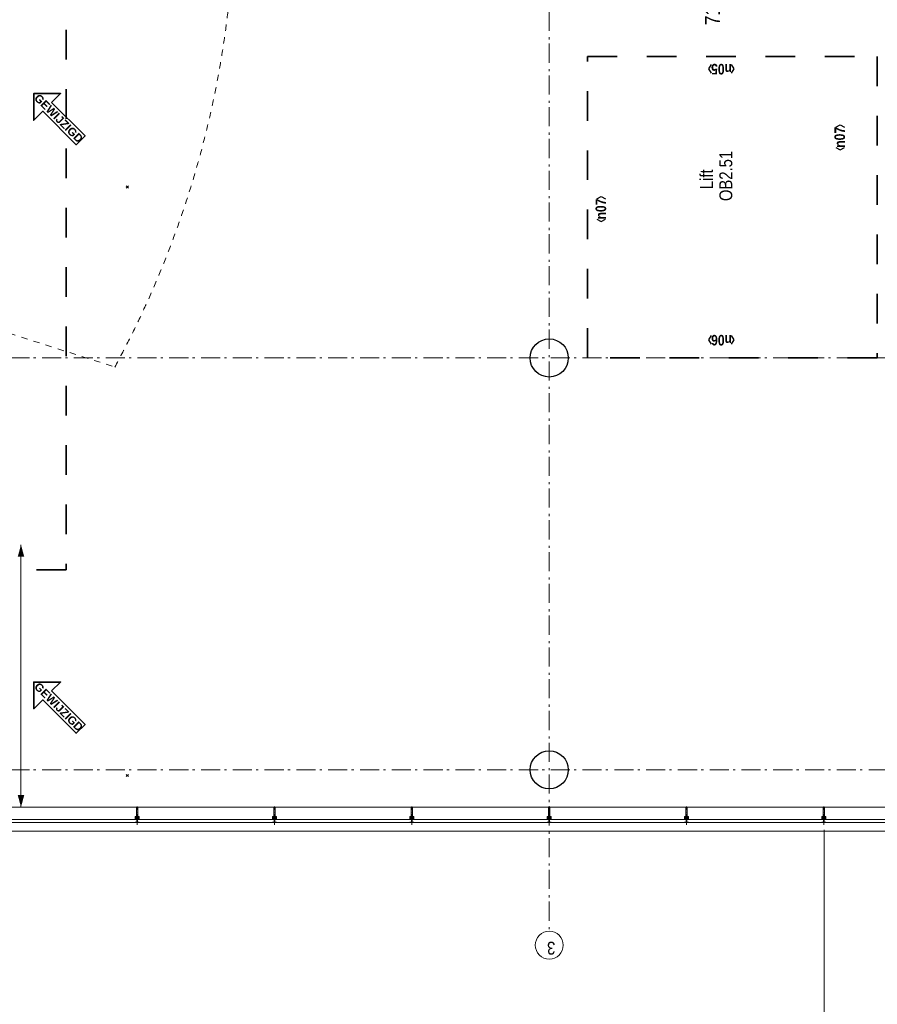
# Model space of a CAD drawing. Header units: millimetres. Extents: x -46954 to 169732, y -26853 to 94136.
# Tile 107 of 174: x 9112 to 20352, y 59092 to 72002. Entities that reach past the tile are written whole.
import ezdxf
from ezdxf.enums import TextEntityAlignment as Align

# ---------------------------------------------------------------- set-up
doc = ezdxf.new("R2010")
doc.units = ezdxf.units.MM
doc.header["$LTSCALE"] = 400
doc.header["$PDMODE"] = 3
doc.header["$PDSIZE"] = 15
for name, pattern in [('STYLE_01', [0.416641, 0.208282, -0.208359]), ('STYLE_06', [1.041641, 0.625, -0.208282, 0.069427, -0.138931]), ('STYLE_15', [0.240945, 0.11811, -0.059055, 0.004724, -0.059055]), ('STYLE_16', [0.177165, 0.11811, -0.059055]), ('STYLE_22', [1.944444, 0.972222, -0.972222])]:
    doc.linetypes.add(name, pattern=pattern)
for name, color, linetype, lineweight in [('Binnenkozijnen', 140, 'Continuous', 15), ('Buitenkozijnen', 140, 'Continuous', 15), ('Fragmentaanduiding', 1, 'STYLE_22', 35), ('Kozijnmerken', 43, 'Continuous', 9), ('mat-beton (ihwg)', 5, 'Continuous', 25), ('mat-scheidingswand-horizontaal', 5, 'Continuous', 25), ('None', 7, 'Continuous', 9), ('Ruimtenummers', 5, 'Continuous', 25), ('Tekst', 140, 'Continuous', 15), ('Wijzigingspijlen', 43, 'Continuous', 9)]:
    doc.layers.add(name, color=color, linetype=linetype, lineweight=lineweight)
doc.styles.add('Arial (bold)', font='arialbd.ttf', dxfattribs={"height": 132.291667})
doc.styles.add('Arial Narrow', font='ARIALN.TTF', dxfattribs={"height": 222.25})
doc.styles.add('Arial Narrow (bold)', font='ARIALNB.TTF', dxfattribs={"height": 172.861111})

# ---------------------------------------------------------------- blocks, each defined once
blk = doc.blocks.new('Kolom O 500')
at = {"layer": 'mat-beton (ihwg)', "lineweight": 25}
blk.add_circle((0, 0), 250, dxfattribs=at)
blk = doc.blocks.new('*U1072')
at = {"layer": 'Binnenkozijnen', "color": 43, "linetype": 'STYLE_01', "lineweight": 9}
for p, q in [((37433, -9699), (35928, -14416)), ((37433, -9699), (44003, -9699)), ((47716, -14650), (44003, -9699))]:
    blk.add_line(p, q, dxfattribs=at)
at = {"layer": 'None', "color": 43, "linetype": 'STYLE_01', "lineweight": 9}
blk.add_arc((42091, -3108), 12879, 241.4074, 295.9949, dxfattribs=at)
blk = doc.blocks.new('Kozijnmerk 50')
at = {"layer": 'Kozijnmerken', "color": 92, "linetype": 'Continuous', "lineweight": 25}
for points in [[(-132, 51), (-165, -6), (-132, -62)], [(132, 51), (165, -6), (132, -62)]]:
    blk.add_lwpolyline(points, dxfattribs=at)
at = {"layer": 'None', "color": 43, "style": 'Arial Narrow (bold)'}
blk.add_attdef('merk', text='', height=138, dxfattribs=at).set_placement((0, 0), align=Align.MIDDLE_CENTER)
blk = doc.blocks.new('*U382')
at = {"layer": 'None', "color": 8, "lineweight": 5, "flags": 128}
for points in [[(-5, -154), (-5, -154, 0.414214), (-5, -155), (-5, -173), (-5, -173, 0.414214), (-5, -173), (-4, -173), (-4, -173, 0.414214), (-3, -173), (-3, -173, 0.414214), (-4, -172), (-4, -172), (-4, -169), (-4, -169, -0.414214), (-4, -168), (-3, -168), (-3, -168, 0.221695), (-2, -168), (-1, -167), (-1, -167, -0.466308), (1, -167), (2, -168), (2, -168, 0.221695), (3, -168), (4, -168), (4, -168, -0.414214), (5, -169), (5, -172), (4, -172), (4, -172, 0.414214), (4, -173), (4, -173, 0.414214), (4, -173), (5, -173), (5, -173, 0.414214), (6, -173), (6, -155), (6, -155, 0.414214), (5, -154), (5, -154), (5, -155), (5, -155, -0.414214), (4, -155), (4, -155), (4, -155, -0.414214), (3, -155), (3, -151), (3, -151, -0.414214), (4, -150), (4, -150), (4, -150, -0.414214), (5, -150), (5, -151), (5, -151), (5, -151, 0.414214), (6, -150), (6, -138), (6, -138, 0.351868), (5, -137), (5, -137, 0.351868), (5, -137), (4, -139), (4, -139, 0.314902), (4, -139), (4, -140), (4, -140, -0.198912), (5, -140), (5, -140), (5, -140, -0.198912), (4, -140), (4, -141), (4, -141, 0.414214), (4, -141), (4, -141), (4, -141, -0.198912), (5, -141), (5, -142), (5, -142, -0.198912), (4, -142), (4, -142), (4, -142, 0.414214), (4, -142), (4, -143), (4, -143, -0.198912), (5, -143), (5, -143), (5, -143, -0.087489), (5, -143), (4, -144), (4, -149), (4, -149, -0.414214), (4, -149), (-4, -149), (-4, -149, -0.414214), (-4, -149), (-4, -144), (-4, -143), (-4, -143, -0.087489), (-4, -143), (-4, -143), (-4, -143, -0.198912), (-4, -143), (-4, -142), (-4, -142, 0.414214), (-4, -142), (-4, -142), (-4, -142, -0.198912), (-4, -142), (-4, -141), (-4, -141, -0.198912), (-4, -141), (-4, -141), (-4, -141, 0.414214), (-4, -141), (-4, -140), (-4, -140, -0.198912), (-4, -140), (-4, -140), (-4, -140, -0.198912), (-4, -140), (-4, -139), (-4, -139, 0.314902), (-4, -139), (-5, -137), (-5, -137, 0.351868), (-5, -137), (-5, -137, 0.351868), (-5, -138), (-5, -150), (-5, -150, 0.414214), (-5, -151), (-5, -151), (-5, -150), (-5, -150, -0.414214), (-4, -150), (-4, -150), (-4, -150, -0.414214), (-3, -151), (-3, -155), (-3, -155, -0.414214), (-4, -155), (-4, -155), (-4, -155, -0.414214), (-5, -155), (-5, -154)], [(-4, -162, -0.414214), (-4, -161), (-3, -161), (-3, -161, 0.414214), (-2, -161), (-2, -160), (-2, -160, 0.414214), (-3, -160), (-4, -160), (-4, -160, -0.414214), (-4, -160), (-4, -157), (-4, -157, -0.414214), (-4, -156), (4, -156), (4, -156, -0.414214), (5, -157), (5, -160), (5, -160, -0.414214), (4, -160), (3, -160), (3, -160, 0.414214), (3, -160), (3, -161), (3, -161, 0.414214), (3, -161), (4, -161), (4, -161, -0.414214), (5, -162), (5, -167), (5, -167, -0.414214), (4, -167), (3, -167), (3, -167, -0.221695), (3, -167), (2, -166), (2, -166, 0.466308), (-2, -166), (-3, -167), (-3, -167, -0.221695), (-3, -167), (-4, -167), (-4, -167, -0.414214), (-4, -167), (-4, -162)], [(-2, -150, 0.414214), (-2, -150), (-2, -155), (-2, -155, 0.414214), (-2, -155), (2, -155), (2, -155, 0.414214), (2, -155), (2, -150), (2, -150, 0.414214), (2, -150), (-2, -150)]]:
    blk.add_lwpolyline(points, format="xyb", close=True, dxfattribs=at)
blk = doc.blocks.new('*U383')
at = {"layer": 'None', "color": 8, "lineweight": 5, "flags": 128}
for points in [[(-13, -183), (-13, -182), (-14, -181), (-14, -181, 0.36397), (-15, -181), (-15, -181), (-15, -182), (-15, -182, -0.36397), (-16, -182), (-16, -182), (-16, -181), (-16, -181, 0.36397), (-17, -181), (-17, -181), (-17, -182), (-17, -182, -0.36397), (-18, -182), (-18, -182), (-18, -181), (-18, -181, 0.36397), (-18, -181), (-18, -181), (-19, -182), (-19, -182, -0.36397), (-19, -182), (-19, -182), (-20, -181), (-20, -181, 0.36397), (-20, -181), (-20, -181), (-21, -182), (-21, -182, -0.36397), (-21, -182), (-21, -182), (-22, -181), (-22, -181, 0.36397), (-22, -181), (-22, -181), (-22, -181), (-23, -181), (-23, -181), (-23, -181, 0.36397), (-24, -181), (-24, -181), (-24, -181), (-24, -181), (-24, -181, -0.267949), (-25, -181), (-25, -181), (-25, -181), (-25, -181, 0.339454), (-25, -181), (-25, -181, 0.339454), (-25, -181), (-25, -181), (-25, -184), (-25, -184, 0.414214), (-25, -185), (-25, -185), (-24, -185), (-24, -185, 0.414214), (-24, -184), (-24, -184), (-24, -183), (-24, -183, 0.236068), (-24, -182), (-24, -182), (-24, -182, -0.548276), (-24, -182), (-24, -182, -0.548276), (-24, -182), (-24, -182), (-24, -182, 0.250388), (-24, -182), (-24, -182), (-23, -182), (-23, -182, -0.414214), (-22, -183), (-22, -183), (-22, -183), (-22, -183, 0.414214), (-22, -184), (-22, -184), (-22, -184), (-22, -184, 0.131652), (-22, -184), (-22, -184), (-20, -183), (-13, -183)], [(-6, -181), (-6, -181, -0.388879), (-9, -183), (-9, -183), (-20, -183), (-22, -184), (-23, -184), (-23, -183), (-24, -183), (-24, -185), (24, -185), (24, -183), (23, -183), (23, -184), (22, -184), (20, -183), (9, -183), (9, -183, -0.388879), (6, -181), (6, -181), (5, -173), (3, -173), (3, -171), (-2, -171), (-2, -173), (-5, -173), (-6, -181)], [(14, -183), (14, -182), (15, -181), (15, -181, -0.36397), (15, -181), (15, -181), (15, -182), (15, -182, 0.36397), (16, -182), (16, -182), (16, -181), (16, -181, -0.36397), (17, -181), (17, -181), (17, -182), (17, -182, 0.36397), (18, -182), (18, -182), (18, -181), (18, -181, -0.36397), (19, -181), (19, -181), (19, -182), (19, -182, 0.36397), (19, -182), (19, -182), (20, -181), (20, -181, -0.36397), (20, -181), (20, -181), (21, -182), (21, -182, 0.36397), (21, -182), (21, -182), (22, -181), (22, -181, -0.36397), (22, -181), (22, -181), (22, -181), (23, -181), (24, -181), (24, -181, -0.36397), (24, -181), (24, -181), (24, -181), (25, -181), (25, -181, 0.267949), (25, -181), (25, -181), (25, -181), (25, -181, -0.339454), (25, -181), (25, -181, -0.339454), (26, -181), (26, -181), (26, -184), (26, -184, -0.414214), (25, -185), (25, -185), (24, -185), (24, -185, -0.414214), (24, -184), (24, -184), (24, -183), (24, -183, -0.236068), (24, -182), (24, -182), (24, -182, 0.548276), (24, -182), (24, -182, 0.548276), (24, -182), (24, -182), (24, -182, -0.250388), (24, -182), (24, -182), (23, -182), (23, -182, 0.414214), (23, -183), (23, -183), (23, -183), (23, -183, -0.414214), (22, -184), (22, -184), (22, -184), (22, -184, -0.131652), (22, -184), (22, -184), (21, -183), (14, -183)]]:
    blk.add_lwpolyline(points, format="xyb", close=True, dxfattribs=at)
blk = doc.blocks.new('verticale stijl 150x50 UV')
at = {"layer": 'None', "color": 8, "linetype": 'STYLE_15', "lineweight": 5}
blk.add_line((0, -216), (0, 35), dxfattribs=at)
at = {"layer": 'None', "color": 8, "lineweight": 5}
for p, q in [((-22, -127), (-22, -127)), ((-22, -128), (-22, -128)), ((-22, -129), (-22, -129)), ((-21, -126), (-21, -126)), ((-21, -129), (-21, -129)), ((-20, -126), (-20, -126)), ((-19, -126), (-19, -126)), ((-19, -127), (-19, -127)), ((-19, -129), (-19, -129)), ((-18, -128), (-18, -128)), ((-18, -129), (-18, -129)), ((-26, -143), (-26, -143)), ((-26, -144), (-26, -144)), ((-25, -133), (-25, -133)), ((-25, -134), (-25, -134)), ((-25, -135), (-25, -135)), ((-25, -136), (-25, -136)), ((-25, -137), (-25, -137)), ((-25, -137), (-25, -137)), ((-25, -138), (-25, -138)), ((-25, -139), (-25, -139)), ((-25, -140), (-25, -140)), ((-25, -141), (-25, -141)), ((-25, -142), (-25, -142)), ((-25, -142), (-25, -142)), ((-25, -143), (-25, -143)), ((-25, -145), (-25, -145)), ((-24, -133), (-24, -133)), ((-24, -134), (-24, -134)), ((-24, -135), (-24, -135)), ((-24, -135), (-24, -135)), ((-24, -136), (-24, -136)), ((-24, -137), (-24, -137)), ((-24, -138), (-24, -138)), ((-24, -139), (-24, -139)), ((-24, -139), (-24, -139)), ((-24, -140), (-24, -140)), ((-24, -141), (-24, -141)), ((-24, -142), (-24, -142)), ((-24, -143), (-24, -143)), ((-24, -144), (-24, -144)), ((-23, -133), (-23, -133)), ((-23, -134), (-23, -134)), ((-23, -135), (-23, -135)), ((-23, -136), (-23, -136)), ((-23, -137), (-23, -137)), ((-23, -137), (-23, -137)), ((-23, -138), (-23, -138)), ((-23, -139), (-23, -139)), ((-23, -140), (-23, -140)), ((-23, -141), (-23, -141)), ((-23, -142), (-23, -142)), ((-23, -145), (-23, -145)), ((-22, -129), (-22, -129)), ((-22, -130), (-22, -130)), ((-22, -131), (-22, -131)), ((-22, -132), (-22, -132)), ((-22, -133), (-22, -133)), ((-22, -133), (-22, -133)), ((-22, -133), (-22, -133)), ((-22, -134), (-22, -134)), ((-22, -134), (-22, -134)), ((-22, -135), (-22, -135)), ((-22, -135), (-22, -135)), ((-22, -140), (-22, -140)), ((-22, -140), (-22, -140)), ((-22, -141), (-22, -141)), ((-22, -141), (-22, -141)), ((-22, -142), (-22, -142)), ((-22, -144), (-22, -144)), ((-22, -145), (-22, -145)), ((-21, -130), (-21, -130)), ((-21, -131), (-21, -131)), ((-21, -131), (-21, -131)), ((-21, -132), (-21, -132)), ((-21, -133), (-21, -133)), ((-21, -134), (-21, -134)), ((-21, -135), (-21, -135)), ((-21, -135), (-21, -135)), ((-21, -136), (-21, -136)), ((-21, -137), (-21, -137)), ((-21, -138), (-21, -138)), ((-21, -139), (-21, -139)), ((-21, -139), (-21, -139)), ((-21, -140), (-21, -140)), ((-21, -141), (-21, -141)), ((-21, -144), (-21, -144)), ((-20, -130), (-20, -130)), ((-20, -131), (-20, -131)), ((-20, -132), (-20, -132)), ((-20, -133), (-20, -133)), ((-20, -133), (-20, -133)), ((-20, -134), (-20, -134)), ((-20, -135), (-20, -135)), ((-20, -136), (-20, -136)), ((-20, -137), (-20, -137)), ((-20, -137), (-20, -137)), ((-20, -138), (-20, -138)), ((-20, -139), (-20, -139)), ((-20, -140), (-20, -140)), ((-20, -141), (-20, -141)), ((-20, -142), (-20, -142)), ((-20, -142), (-20, -142)), ((-20, -143), (-20, -143)), ((-20, -144), (-20, -144)), ((-19, -130), (-19, -130)), ((-19, -131), (-19, -131)), ((-19, -131), (-19, -131)), ((-19, -132), (-19, -132)), ((-19, -133), (-19, -133)), ((-19, -134), (-19, -134)), ((-19, -135), (-19, -135)), ((-19, -140), (-19, -140)), ((-19, -141), (-19, -141)), ((-19, -142), (-19, -142)), ((-18, -129), (-18, -129)), ((-18, -133), (-18, -133)), ((-18, -134), (-18, -134)), ((-18, -135), (-18, -135)), ((-18, -140), (-18, -140)), ((-18, -141), (-18, -141)), ((-18, -142), (-18, -142)), ((-18, -142), (-18, -142)), ((-17, -133), (-17, -133)), ((-17, -133), (-17, -133)), ((-17, -134), (-17, -134)), ((-17, -134), (-17, -134)), ((-17, -135), (-17, -135)), ((-17, -135), (-17, -135)), ((-17, -135), (-17, -135)), ((-17, -136), (-17, -136)), ((-17, -136), (-17, -136)), ((-17, -137), (-17, -137)), ((-17, -137), (-17, -137)), ((-17, -137), (-17, -137)), ((-17, -138), (-17, -138)), ((-17, -138), (-17, -138)), ((-17, -139), (-17, -139)), ((-17, -139), (-17, -139)), ((-17, -139), (-17, -139)), ((-17, -140), (-17, -140)), ((-17, -140), (-17, -140)), ((-17, -141), (-17, -141)), ((-17, -141), (-17, -141)), ((-17, -142), (-17, -142)), ((-17, -142), (-17, -142)), ((-17, -142), (-17, -142)), ((-17, -143), (-17, -143)), ((-17, -143), (-17, -143)), ((-16, -141), (-16, -141)), ((-16, -142), (-16, -142)), ((-16, -143), (-16, -143)), ((-16, -144), (-16, -144)), ((-15, -142), (-15, -142)), ((-15, -143), (-15, -143)), ((-15, -144), (-15, -144)), ((-15, -145), (-15, -145)), ((-14, -142), (-14, -142)), ((-14, -143), (-14, -143)), ((-14, -144), (-14, -144)), ((-14, -144), (-14, -144)), ((-13, -143), (-13, -143)), ((-13, -144), (-13, -144))]:
    blk.add_line(p, q, dxfattribs=at)
at = {"layer": 'None', "color": 8, "linetype": 'STYLE_16', "lineweight": 5}
for p, q in [((-2, -155), (0, -154)), ((-2, -157), (-2, -155)), ((-1, -157), (-1, -155)), ((-1, -157), (-1, -155)), ((2, -155), (0, -154)), ((1, -157), (1, -155)), ((2, -157), (2, -155)), ((2, -157), (2, -155))]:
    blk.add_line(p, q, dxfattribs=at)
at = {"layer": 'None', "color": 8, "linetype": 'Continuous', "lineweight": 5, "flags": 128}
for points in [[(-10, 15), (10, 15), (10, -105), (25, -105), (25, -117), (-25, -117), (-25, -105), (-10, -105)], [(-8, 13), (-8, -105), (8, -105), (8, 13)], [(8, -107), (-8, -107), (-23, -107), (-23, -115), (23, -115), (23, -107)]]:
    blk.add_lwpolyline(points, close=True, dxfattribs=at)
at = {"layer": 'None', "color": 8, "lineweight": 5, "flags": 128}
for points in [[(-15, -145), (-15, -145, 0.390793), (-13, -144), (-13, -144, 0.390793), (-14, -142), (-14, -142, -0.352623), (-16, -140), (-16, -133), (-16, -133, 0.414214), (-16, -133), (-18, -133), (-18, -133), (-18, -133, -0.520293), (-18, -133), (-18, -130), (-18, -130), (-18, -128), (-18, -128, -0.577863), (-18, -128), (-18, -128), (-18, -128, 0.366605), (-18, -127), (-18, -127, 0.366605), (-18, -127), (-18, -127, -0.130834), (-19, -126), (-19, -126, 0.439074), (-21, -126), (-21, -126, -0.133252), (-22, -127), (-22, -127, 0.366605), (-22, -127), (-22, -127, 0.366605), (-22, -128), (-22, -128), (-22, -128, -0.577455), (-22, -128), (-22, -130), (-22, -130), (-22, -133), (-22, -133, -0.52048), (-22, -133), (-22, -133), (-25, -133), (-25, -133, 0.414214), (-25, -133), (-25, -141), (-25, -141, -0.255976), (-26, -143), (-26, -143, 0.749676), (-25, -145), (-21, -145), (-21, -145, 0.414214), (-19, -143), (-19, -143, -0.402808), (-19, -142), (-19, -142, -0.402808), (-18, -143), (-18, -143, 0.233259), (-18, -143), (-15, -144), (-15, -144, -0.419014), (-15, -144), (-15, -144, -0.419014), (-15, -144), (-16, -144), (-16, -144, 0.414214), (-16, -144), (-16, -144, 0.414214), (-16, -145)], [(25, -133), (25, -117), (23, -117), (-23, -117), (-25, -117), (-25, -133), (-22, -133), (-22, -128), (-23, -128), (-23, -127), (-22, -127), (-22, -125), (-22, -124), (-22, -120), (-22, -120, -0.414214), (-20, -119), (-20, -119), (-20, -119, -0.414214), (-18, -120), (-18, -124), (-18, -125), (-18, -127), (-18, -127), (-18, -128), (-18, -128), (-18, -133), (-16, -133), (-16, -120), (-16, -120, -0.414214), (-15, -119), (-15, -119), (-7, -119), (-7, -119, -0.414214), (-5, -120), (-5, -137), (-4, -137), (-4, -140), (-4, -140), (-4, -140), (-4, -141), (-4, -141), (-4, -142), (-4, -142), (-4, -143), (-4, -144), (-4, -149), (-2, -149), (-2, -138), (-2, -138, -0.414214), (0, -136), (0, -136), (0, -136, -0.414214), (2, -138), (2, -149), (4, -149), (4, -144), (4, -143), (4, -142), (4, -142), (4, -141), (4, -141), (4, -140), (4, -140), (4, -140), (4, -137), (5, -137), (5, -120), (5, -120, -0.414214), (7, -119), (7, -119), (15, -119), (15, -119, -0.414214), (16, -120), (16, -133), (18, -133), (18, -128), (18, -128), (18, -127), (18, -127), (18, -125), (18, -124), (18, -120), (18, -120, -0.414214), (20, -119), (20, -119), (20, -119, -0.414214), (22, -120), (22, -124), (22, -125), (22, -127), (23, -127), (23, -128), (22, -128), (22, -133)], [(-21, -128, -0.29188), (-21, -127), (-20, -127), (-20, -127, -0.344328), (-20, -127), (-19, -127), (-19, -127, -0.29188), (-19, -128), (-19, -130), (-19, -130, -0.348796), (-20, -130), (-20, -130, -0.348796), (-21, -130), (-21, -128)], [(15, -145), (15, -145, -0.390793), (13, -144), (13, -144, -0.390793), (14, -142), (14, -142, 0.352623), (16, -140), (16, -133), (16, -133, -0.414214), (16, -133), (18, -133), (18, -133), (18, -133, 0.520293), (18, -133), (18, -130), (18, -130), (18, -128), (18, -128, 0.577863), (18, -128), (18, -128), (18, -128, -0.366605), (18, -127), (18, -127, -0.366605), (18, -127), (18, -127, 0.130834), (19, -126), (19, -126, -0.439074), (21, -126), (21, -126, 0.133252), (22, -127), (22, -127, -0.366605), (22, -127), (22, -127, -0.366605), (22, -128), (22, -128), (22, -128, 0.577455), (22, -128), (22, -130), (22, -130), (22, -133), (22, -133, 0.52048), (22, -133), (22, -133), (25, -133), (25, -133, -0.414214), (25, -133), (25, -141), (25, -141, 0.255976), (26, -143), (26, -143, -0.749676), (25, -145), (21, -145), (21, -145, -0.414214), (19, -143), (19, -143, 0.402808), (19, -142), (19, -142, 0.402808), (18, -143), (18, -143, -0.233259), (18, -143), (15, -144), (15, -144, 0.419014), (15, -144), (15, -144, 0.419014), (15, -144), (16, -144), (16, -144, -0.414214), (16, -144), (16, -144, -0.414214), (16, -145)], [(21, -128, 0.29188), (21, -127), (20, -127), (20, -127, 0.344328), (20, -127), (19, -127), (19, -127, 0.29188), (19, -128), (19, -130), (19, -130, 0.348796), (20, -130), (20, -130, 0.348796), (21, -130), (21, -128)], [(-23, -142), (-23, -142, 0.418874), (-24, -142), (-24, -142, -0.396568), (-25, -143), (-25, -143, 0.437017), (-26, -144), (-26, -144, 0.437017), (-25, -144), (-22, -144), (-22, -144, 0.263556), (-20, -143), (-20, -143, 0.552342), (-21, -142)], [(-23, -136), (-23, -136, -0.414214), (-22, -135), (-22, -135, -0.414214), (-21, -136), (-21, -139), (-21, -139, -0.414214), (-22, -140), (-22, -140, -0.414214), (-23, -139)], [(-19, -140, -0.414214), (-20, -139), (-20, -136), (-20, -136, -0.414214), (-19, -135), (-19, -135, -0.414214), (-18, -136), (-18, -139), (-18, -139, -0.414214), (-19, -140)], [(0, -157), (0, -157, -0.163834), (-4, -156), (-4, -156), (-4, -156, -0.234469), (-5, -155), (-5, -155), (-5, -154), (5, -154), (5, -155), (5, -155, -0.234469), (4, -156), (4, -156), (4, -156, -0.163834), (0, -157), (0, -157)], [(19, -140, 0.414214), (20, -139), (20, -136), (20, -136, 0.414214), (19, -135), (19, -135, 0.414214), (18, -136), (18, -139), (18, -139, 0.414214), (19, -140)], [(23, -142), (23, -142, -0.418874), (24, -142), (24, -142, 0.396568), (25, -143), (25, -143, -0.437017), (26, -144), (26, -144, -0.437017), (25, -144), (22, -144), (22, -144, -0.263556), (20, -143), (20, -143, -0.552342), (21, -142)], [(23, -136), (23, -136, 0.414214), (22, -135), (22, -135, 0.414214), (21, -136), (21, -139), (21, -139, 0.414214), (22, -140), (22, -140, 0.414214), (23, -139)]]:
    blk.add_lwpolyline(points, format="xyb", close=True, dxfattribs=at)
blk.add_lwpolyline([(4, -119), (4, -134), (-4, -134), (-4, -119)], close=True, dxfattribs=at)
at = {"layer": 'None', "color": 8, "linetype": 'STYLE_16', "lineweight": 5}
for centre, radius, start, end in [((-2, -158), 3.38, 79.3357, 100.6643), ((0, -163), 8.16, 82.9585, 97.0415), ((0, -160), 3.5, 73.4149, 106.5851), ((2, -158), 3.38, 79.3357, 100.6643)]:
    blk.add_arc(centre, radius, start, end, dxfattribs=at)
at = {"layer": 'None', "color": 7}
for name in ['*U383', '*U382']:
    blk.add_blockref(name, (0, 0), dxfattribs=at)
blk = doc.blocks.new('Wijzigingspijl')
at = {"layer": 'None', "linetype": 'Continuous', "lineweight": 5}
blk.add_point((0, 0), dxfattribs=at)
at = {"layer": 'Wijzigingspijlen', "color": 1, "linetype": 'Continuous', "lineweight": 35}
blk.add_lwpolyline([(-82.5, -1485), (-247.5, -1485), (0, -1732.5), (247.5, -1485), (82.5, -1485), (82.5, -866.25), (-82.5, -866.25)], close=True, dxfattribs=at)
at = {"layer": 'Wijzigingspijlen', "color": 8, "insert": (0, -1271.25), "char_height": 105.833, "attachment_point": 5, "rotation": 90, "style": 'Arial (bold)'}
blk.add_mtext('GEWIJZIGD', dxfattribs=at)
blk = doc.blocks.new('*U1336')
at = {"layer": 'None', "color": 43, "linetype": 'Continuous', "lineweight": 9}
blk.add_circle((28347, -20110), 183, dxfattribs=at)
at = {"layer": 'None', "color": 43, "insert": (28223, -20190), "char_height": 169, "width": 160.91, "attachment_point": 1, "rotation": 90, "style": 'Arial Narrow'}
blk.add_mtext('3', dxfattribs=at)

msp = doc.modelspace()

# ---------------------------------------------------------------- linework, layer by layer
at = {"layer": 'Buitenkozijnen', "color": 43, "linetype": 'Continuous', "lineweight": 9}
for p, q in [((23247.75696, 61676.57274), (1015.48964, 61676.57274)), ((23247.75696, 61361.30075), (1090.84083, 61361.30075)), ((19656.77657, 61381.57275), (19656.77657, 52441.57274))]:
    msp.add_line(p, q, dxfattribs=at)
at = {"layer": 'Buitenkozijnen', "color": 140, "linetype": 'Continuous', "lineweight": 15}
for p, q in [((1032.66676, 61516.57274), (23247.75696, 61516.57274)), ((1032.66676, 61476.57274), (23247.75696, 61476.57274))]:
    msp.add_line(p, q, dxfattribs=at)
at = {"layer": 'Fragmentaanduiding', "lineweight": 35}
for points in [[(5572.27487, 64787.57274), (5572.27487, 78867.57274), (9722.27487, 78867.57274), (9722.27487, 64787.57274)], [(16552.26676, 67566.57274), (16552.26676, 71517.57274), (20352.26676, 71517.57274), (20352.26676, 67566.57274)]]:
    msp.add_lwpolyline(points, close=True, dxfattribs=at)
at = {"layer": 'None', "color": 43, "linetype": 'STYLE_06', "lineweight": 9}
for p, q in [((16052.26676, 93770.51338), (16052.26676, 60050.61274)), ((32572.26676, 67566.57274), (326.6329, 67566.57274)), ((32572.26676, 62166.57274), (326.6329, 62166.57274))]:
    msp.add_line(p, q, dxfattribs=at)
at = {"layer": 'None', "color": 8, "lineweight": 5}
msp.add_line((9129.25828, 65118.57309), (9129.25828, 61676.57274), dxfattribs=at)
for points in [[(9129.25828, 65118.57309), (9171.79521, 64959.82309), (9086.72134, 64959.82309)], [(9129.25828, 61676.57274), (9086.72134, 61835.32274), (9171.79521, 61835.32274)]]:
    msp.add_solid(points, dxfattribs=at)

# ---------------------------------------------------------------- block references
at = {"layer": 'Buitenkozijnen', "color": 43, "rotation": 90}
for p in [(16052.26676, 67566.57274), (16052.26676, 62166.57274)]:
    msp.add_blockref('Kolom O 500', p, dxfattribs=at)
at = {"layer": 'Buitenkozijnen', "color": 7, "xscale": -1}
for p in [(10652.27886, 61661.19674), (12452.27886, 61661.19674), (14252.27886, 61661.19674), (16052.27886, 61661.19674), (17852.27886, 61661.19674), (19652.27886, 61661.19674)]:
    msp.add_blockref('verticale stijl 150x50 UV', p, dxfattribs=at)
at = {"layer": 'Kozijnmerken', "color": 7}
for p, rotation, values in [((18310.51331, 71352.98938), 180, {'merk': 'n05'}), ((19859.53738, 70459.26798), 90, {'merk': 'n07'}), ((16728.60641, 69519.26798), 90, {'merk': 'n07'}), ((18310.51331, 67799.7514), 180, {'merk': 'n06'})]:
    msp.add_blockref('Kozijnmerk 50', p, dxfattribs=dict(at, rotation=rotation)).add_auto_attribs(values)
at = {"layer": 'mat-scheidingswand-horizontaal', "color": 7, "rotation": 225.0000000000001}
for p in [(10522.29168, 69808.66325), (10522.29168, 62091.99055)]:
    msp.add_blockref('Wijzigingspijl', p, dxfattribs=at)
at = {"layer": 'None', "color": 7, "rotation": 90}
for name in ['*U1072', '*U1336']:
    msp.add_blockref(name, (-4057.73324, 31520.51338), dxfattribs=at)

# ---------------------------------------------------------------- texts
at = {"layer": 'Ruimtenummers', "insert": (18282.11936, 69623.54551), "char_height": 169.333333, "attachment_point": 1, "rotation": 90, "style": 'Arial Narrow'}
msp.add_mtext('OB2.51', dxfattribs=at)
at = {"layer": 'Tekst', "color": 92, "insert": (18092.26676, 72247.39433), "char_height": 197.555556, "attachment_point": 2, "rotation": 90, "style": 'Arial Narrow'}
msp.add_mtext('7125+', dxfattribs=at)
at = {"layer": 'Tekst', "color": 140, "insert": (18029.00714, 69779.27661), "char_height": 169.333333, "attachment_point": 1, "rotation": 90, "style": 'Arial Narrow'}
msp.add_mtext('Lift\\P', dxfattribs=at)

doc.saveas('drawing.dxf')
